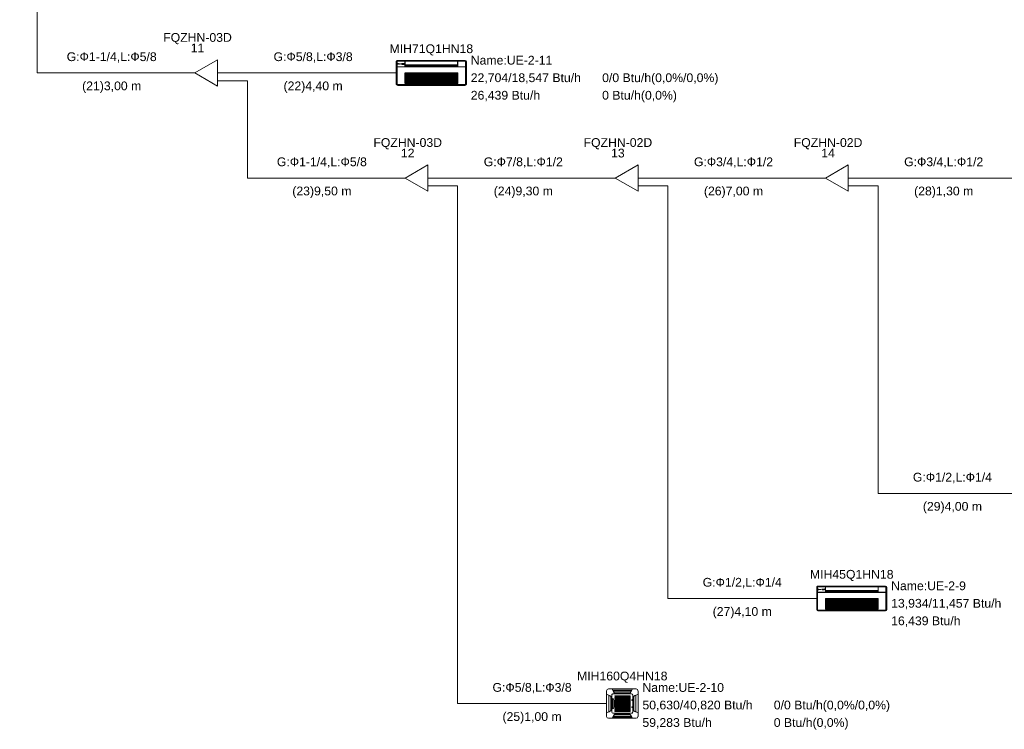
# Model space of a CAD drawing. Header units: metres. Extents: x -16.6 to 21.6, y -13.6 to 21.
# Tile 14 of 29: x 1.5 to 12.8, y 3.2 to 11.3. Entities that reach past the tile are written whole.
import ezdxf

# ---------------------------------------------------------------- set-up
doc = ezdxf.new("R2010")
doc.units = ezdxf.units.M
doc.layers.add('UC-3_dwg', color=7, linetype='Continuous', lineweight=18, true_color=0x767676)
doc.styles.add('Arial', font='arial.ttf', dxfattribs={"height": 0.1})

# ---------------------------------------------------------------- blocks, each defined once
blk = doc.blocks.new('UC-3_dwg__U23-1115268-DIAGRAMA FRIGORÍFICO UC-3')
at = {"lineweight": 18}
for p, q in [((11.7, -9.18), (11.8, -9.18)), ((12.06, -9.18), (12.2, -9.18)), ((12.06, -9.27), (12.2, -9.27))]:
    blk.add_line(p, q, dxfattribs=at)
at = {"lineweight": 18, "flags": 128}
blk.add_lwpolyline([(12.06, -9.03), (12.06, -9.33), (11.8, -9.18)], close=True, dxfattribs=at)
at = {"lineweight": 18, "char_height": 0.1, "attachment_point": 2, "line_spacing_factor": 0.941778, "style": 'Arial'}
for s, insert, width in [('FQZHN-03D', (11.83, -8.725), 0.93414), ('11', (11.83, -8.845), 0.18609)]:
    blk.add_mtext(s, dxfattribs=dict(at, insert=insert, width=width))
blk = doc.blocks.new('UC-3_dwg__U24-1115269-DIAGRAMA FRIGORÍFICO UC-3')
at = {"lineweight": 18}
for p, q in [((14.1, -10.38), (14.2, -10.38)), ((14.46, -10.38), (14.6, -10.38)), ((14.46, -10.47), (14.6, -10.47))]:
    blk.add_line(p, q, dxfattribs=at)
at = {"lineweight": 18, "flags": 128}
blk.add_lwpolyline([(14.46, -10.23), (14.46, -10.53), (14.2, -10.38)], close=True, dxfattribs=at)
at = {"lineweight": 18, "char_height": 0.1, "attachment_point": 2, "line_spacing_factor": 0.941778, "style": 'Arial'}
for s, insert, width in [('FQZHN-03D', (14.23, -9.925), 0.93414), ('12', (14.23, -10.045), 0.18609)]:
    blk.add_mtext(s, dxfattribs=dict(at, insert=insert, width=width))
blk = doc.blocks.new('UC-3_dwg__U25-1115270-DIAGRAMA FRIGORÍFICO UC-3')
at = {"lineweight": 18}
for p, q in [((16.5, -10.38), (16.6, -10.38)), ((16.86, -10.38), (17, -10.38)), ((16.86, -10.47), (17, -10.47))]:
    blk.add_line(p, q, dxfattribs=at)
at = {"lineweight": 18, "flags": 128}
blk.add_lwpolyline([(16.86, -10.23), (16.86, -10.53), (16.6, -10.38)], close=True, dxfattribs=at)
at = {"lineweight": 18, "char_height": 0.1, "attachment_point": 2, "line_spacing_factor": 0.941778, "style": 'Arial'}
for s, insert, width in [('FQZHN-02D', (16.63, -9.925), 0.93414), ('13', (16.63, -10.045), 0.18609)]:
    blk.add_mtext(s, dxfattribs=dict(at, insert=insert, width=width))
blk = doc.blocks.new('UC-3_dwg__U26-1115271-DIAGRAMA FRIGORÍFICO UC-3')
at = {"lineweight": 18}
for p, q in [((18.9, -10.38), (19, -10.38)), ((19.26, -10.38), (19.4, -10.38)), ((19.26, -10.47), (19.4, -10.47))]:
    blk.add_line(p, q, dxfattribs=at)
at = {"lineweight": 18, "flags": 128}
blk.add_lwpolyline([(19.26, -10.23), (19.26, -10.53), (19, -10.38)], close=True, dxfattribs=at)
at = {"lineweight": 18, "char_height": 0.1, "attachment_point": 2, "line_spacing_factor": 0.941778, "style": 'Arial'}
for s, insert, width in [('FQZHN-02D', (19.03, -9.925), 0.93414), ('14', (19.03, -10.045), 0.18609)]:
    blk.add_mtext(s, dxfattribs=dict(at, insert=insert, width=width))
blk = doc.blocks.new('UC-3_dwg__U35-1115276-DIAGRAMA FRIGORÍFICO UC-3')
at = {"lineweight": 18}
for p, q in [((16.5, -16.527), (16.5, -16.233)), ((16.521, -16.213), (16.839, -16.213)), ((16.527, -16.474), (16.527, -16.286)), ((16.548, -16.462), (16.548, -16.298)), ((16.548, -16.461), (16.548, -16.299)), ((16.562, -16.479), (16.562, -16.281)), ((16.573, -16.27), (16.787, -16.27)), ((16.781, -16.238), (16.579, -16.238)), ((16.769, -16.257), (16.592, -16.257)), ((16.594, -16.258), (16.766, -16.258)), ((16.764, -16.26), (16.596, -16.26)), ((16.648, -16.291), (16.648, -16.472)), ((16.712, -16.291), (16.712, -16.472)), ((16.785, -16.233), (16.784, -16.233)), ((16.799, -16.281), (16.799, -16.479)), ((16.812, -16.462), (16.812, -16.298)), ((16.812, -16.461), (16.812, -16.299)), ((16.833, -16.474), (16.833, -16.286)), ((16.86, -16.233), (16.86, -16.527)), ((16.55, -16.304), (16.55, -16.456)), ((16.572, -16.44), (16.572, -16.32)), ((16.589, -16.348), (16.589, -16.413)), ((16.596, -16.312), (16.769, -16.312)), ((16.596, -16.314), (16.769, -16.314)), ((16.596, -16.375), (16.769, -16.375)), ((16.596, -16.376), (16.769, -16.376)), ((16.79, -16.342), (16.79, -16.337)), ((16.791, -16.335), (16.796, -16.335)), ((16.796, -16.343), (16.791, -16.343)), ((16.797, -16.337), (16.797, -16.342)), ((16.81, -16.304), (16.81, -16.456)), ((16.86, -16.38), (16.86, -16.38)), ((16.787, -16.49), (16.573, -16.49)), ((16.781, -16.522), (16.579, -16.522)), ((16.769, -16.503), (16.592, -16.503)), ((16.594, -16.502), (16.766, -16.502)), ((16.596, -16.427), (16.769, -16.427)), ((16.596, -16.429), (16.769, -16.429)), ((16.596, -16.5), (16.764, -16.5)), ((16.79, -16.423), (16.79, -16.418)), ((16.791, -16.416), (16.796, -16.416)), ((16.796, -16.425), (16.791, -16.425)), ((16.797, -16.418), (16.797, -16.423)), ((16.839, -16.547), (16.521, -16.547)), ((16.573, -16.533), (16.576, -16.527)), ((16.785, -16.527), (16.784, -16.527))]:
    blk.add_line(p, q, dxfattribs=at)
at = {"lineweight": 18, "flags": 128}
for points in [[(16.542, -16.468), (16.5, -16.486), (16.5, -16.274), (16.543, -16.292)], [(16.542, -16.293), (16.542, -16.293), (16.543, -16.292), (16.536, -16.289), (16.529, -16.286), (16.522, -16.283), (16.522, -16.284), (16.522, -16.284), (16.522, -16.284), (16.522, -16.284), (16.522, -16.284), (16.529, -16.287), (16.536, -16.29), (16.542, -16.293), (16.544, -16.294), (16.545, -16.294), (16.546, -16.295), (16.547, -16.296), (16.548, -16.298), (16.548, -16.299), (16.548, -16.299), (16.549, -16.3), (16.549, -16.301), (16.549, -16.301), (16.549, -16.302), (16.549, -16.303), (16.549, -16.457), (16.549, -16.458), (16.549, -16.459), (16.549, -16.459), (16.549, -16.46), (16.548, -16.46), (16.548, -16.461), (16.548, -16.462), (16.547, -16.464), (16.546, -16.465), (16.545, -16.465), (16.544, -16.466), (16.543, -16.467), (16.542, -16.467), (16.536, -16.47), (16.529, -16.473), (16.522, -16.476), (16.522, -16.476), (16.522, -16.476), (16.522, -16.476), (16.522, -16.476), (16.522, -16.477), (16.529, -16.474)], [(16.585, -16.252), (16.566, -16.213), (16.795, -16.213), (16.775, -16.253)], [(16.784, -16.233), (16.787, -16.227), (16.573, -16.227), (16.576, -16.233)], [(16.586, -16.252), (16.586, -16.252), (16.585, -16.253), (16.582, -16.246), (16.578, -16.24), (16.575, -16.233), (16.577, -16.233), (16.577, -16.233), (16.577, -16.233), (16.577, -16.233), (16.577, -16.233), (16.579, -16.237), (16.581, -16.242), (16.584, -16.247), (16.586, -16.252), (16.586, -16.252), (16.586, -16.252), (16.587, -16.253), (16.588, -16.254), (16.588, -16.255), (16.589, -16.255), (16.59, -16.256), (16.591, -16.257), (16.593, -16.257), (16.594, -16.258), (16.595, -16.258), (16.597, -16.258), (16.763, -16.258), (16.765, -16.258), (16.766, -16.258), (16.767, -16.258), (16.768, -16.257), (16.77, -16.256), (16.771, -16.256), (16.772, -16.255), (16.772, -16.254), (16.773, -16.253), (16.774, -16.252), (16.775, -16.252), (16.775, -16.253), (16.779, -16.246), (16.782, -16.24), (16.785, -16.233), (16.785, -16.233), (16.784, -16.233), (16.784, -16.233), (16.783, -16.233), (16.783, -16.233), (16.783, -16.233), (16.783, -16.233), (16.783, -16.233), (16.781, -16.237), (16.779, -16.242), (16.776, -16.247), (16.774, -16.252), (16.774, -16.252), (16.774, -16.252)], [(16.818, -16.293), (16.818, -16.293), (16.818, -16.292), (16.825, -16.289), (16.831, -16.286), (16.838, -16.283), (16.838, -16.284), (16.838, -16.284), (16.838, -16.284), (16.838, -16.284), (16.838, -16.284), (16.838, -16.284), (16.838, -16.284), (16.838, -16.284), (16.831, -16.287), (16.825, -16.29), (16.818, -16.293), (16.817, -16.294), (16.815, -16.294), (16.814, -16.295), (16.813, -16.296), (16.813, -16.298), (16.812, -16.299), (16.812, -16.299), (16.812, -16.3), (16.811, -16.301), (16.811, -16.301), (16.811, -16.302), (16.811, -16.303), (16.811, -16.457), (16.811, -16.458), (16.811, -16.459), (16.811, -16.459), (16.812, -16.46), (16.812, -16.46), (16.812, -16.461), (16.813, -16.462), (16.813, -16.464), (16.814, -16.465), (16.815, -16.465), (16.816, -16.466), (16.817, -16.467), (16.818, -16.467), (16.825, -16.47), (16.831, -16.473), (16.838, -16.476), (16.838, -16.476), (16.838, -16.476), (16.838, -16.476), (16.838, -16.476), (16.838, -16.476), (16.838, -16.476), (16.838, -16.476), (16.838, -16.477), (16.831, -16.474)], [(16.818, -16.468), (16.86, -16.486), (16.86, -16.274), (16.818, -16.292)], [(16.86, -16.485), (16.86, -16.38), (16.86, -16.275)], [(16.776, -16.508), (16.795, -16.547), (16.566, -16.547), (16.585, -16.507), (16.586, -16.508)], [(16.576, -16.527), (16.576, -16.527), (16.576, -16.527), (16.577, -16.527), (16.577, -16.527), (16.577, -16.527), (16.577, -16.527), (16.577, -16.527), (16.579, -16.523), (16.581, -16.518), (16.584, -16.513), (16.586, -16.508), (16.586, -16.508), (16.586, -16.508), (16.587, -16.507), (16.588, -16.506), (16.588, -16.505), (16.589, -16.505), (16.59, -16.504), (16.591, -16.503), (16.593, -16.503), (16.594, -16.502), (16.595, -16.502), (16.597, -16.502), (16.763, -16.502), (16.765, -16.502), (16.766, -16.502), (16.767, -16.502), (16.768, -16.503), (16.77, -16.504), (16.771, -16.504), (16.772, -16.505), (16.772, -16.506), (16.773, -16.507), (16.774, -16.508), (16.775, -16.508), (16.775, -16.507)], [(16.785, -16.527), (16.783, -16.527), (16.783, -16.527), (16.783, -16.527), (16.783, -16.527), (16.783, -16.527), (16.781, -16.523), (16.779, -16.518), (16.776, -16.513), (16.774, -16.508), (16.774, -16.508), (16.774, -16.508)], [(16.575, -16.528), (16.575, -16.53), (16.574, -16.531), (16.573, -16.533), (16.787, -16.533), (16.784, -16.527), (16.785, -16.528)]]:
    blk.add_lwpolyline(points, dxfattribs=at)
for points in [[(16.596, -16.29), (16.769, -16.29), (16.769, -16.294), (16.596, -16.294)], [(16.596, -16.29), (16.769, -16.29), (16.769, -16.294), (16.596, -16.294)], [(16.596, -16.29), (16.769, -16.29), (16.769, -16.294), (16.596, -16.294)], [(16.596, -16.29), (16.769, -16.29), (16.769, -16.294), (16.596, -16.294)], [(16.596, -16.29), (16.769, -16.29), (16.769, -16.294), (16.596, -16.294)], [(16.596, -16.29), (16.769, -16.29), (16.769, -16.294), (16.596, -16.294)], [(16.596, -16.301), (16.769, -16.301), (16.769, -16.304), (16.596, -16.304)], [(16.597, -16.291), (16.598, -16.291), (16.598, -16.471), (16.597, -16.471)], [(16.604, -16.291), (16.605, -16.291), (16.605, -16.472), (16.604, -16.472)], [(16.611, -16.291), (16.613, -16.291), (16.613, -16.472), (16.611, -16.472)], [(16.618, -16.291), (16.62, -16.291), (16.62, -16.472), (16.618, -16.472)], [(16.625, -16.291), (16.627, -16.291), (16.627, -16.472), (16.625, -16.472)], [(16.632, -16.291), (16.634, -16.291), (16.634, -16.472), (16.632, -16.472)], [(16.64, -16.291), (16.641, -16.291), (16.641, -16.472), (16.64, -16.472)], [(16.647, -16.291), (16.648, -16.291), (16.648, -16.472), (16.647, -16.472)], [(16.654, -16.291), (16.656, -16.291), (16.656, -16.472), (16.654, -16.472)], [(16.661, -16.291), (16.663, -16.291), (16.663, -16.472), (16.661, -16.472)], [(16.668, -16.291), (16.67, -16.291), (16.67, -16.472), (16.668, -16.472)], [(16.676, -16.291), (16.677, -16.291), (16.677, -16.472), (16.676, -16.472)], [(16.683, -16.291), (16.684, -16.291), (16.684, -16.472), (16.683, -16.472)], [(16.69, -16.291), (16.691, -16.291), (16.691, -16.472), (16.69, -16.472)], [(16.697, -16.291), (16.699, -16.291), (16.699, -16.472), (16.697, -16.472)], [(16.704, -16.291), (16.706, -16.291), (16.706, -16.472), (16.704, -16.472)], [(16.711, -16.291), (16.713, -16.291), (16.713, -16.472), (16.711, -16.472)], [(16.719, -16.291), (16.72, -16.291), (16.72, -16.472), (16.719, -16.472)], [(16.726, -16.291), (16.727, -16.291), (16.727, -16.472), (16.726, -16.472)], [(16.733, -16.291), (16.735, -16.291), (16.735, -16.472), (16.733, -16.472)], [(16.74, -16.291), (16.742, -16.291), (16.742, -16.472), (16.74, -16.472)], [(16.747, -16.291), (16.749, -16.291), (16.749, -16.472), (16.747, -16.472)], [(16.755, -16.291), (16.756, -16.291), (16.756, -16.472), (16.755, -16.472)], [(16.762, -16.291), (16.763, -16.291), (16.763, -16.472), (16.762, -16.472)], [(16.767, -16.291), (16.769, -16.291), (16.769, -16.472), (16.767, -16.472)], [(16.596, -16.311), (16.769, -16.311), (16.769, -16.314), (16.596, -16.314)], [(16.596, -16.322), (16.769, -16.322), (16.769, -16.325), (16.596, -16.325)], [(16.596, -16.332), (16.769, -16.332), (16.769, -16.335), (16.596, -16.335)], [(16.596, -16.343), (16.769, -16.343), (16.769, -16.346), (16.596, -16.346)], [(16.596, -16.353), (16.769, -16.353), (16.769, -16.356), (16.596, -16.356)], [(16.596, -16.364), (16.769, -16.364), (16.769, -16.367), (16.596, -16.367)], [(16.596, -16.374), (16.769, -16.374), (16.769, -16.377), (16.596, -16.377)], [(16.596, -16.385), (16.769, -16.385), (16.769, -16.388), (16.596, -16.388)], [(16.596, -16.395), (16.769, -16.395), (16.769, -16.398), (16.596, -16.398)], [(16.596, -16.406), (16.769, -16.406), (16.769, -16.409), (16.596, -16.409)], [(16.596, -16.416), (16.769, -16.416), (16.769, -16.419), (16.596, -16.419)], [(16.596, -16.427), (16.769, -16.427), (16.769, -16.43), (16.596, -16.43)], [(16.596, -16.437), (16.769, -16.437), (16.769, -16.44), (16.596, -16.44)], [(16.596, -16.447), (16.769, -16.447), (16.769, -16.451), (16.596, -16.451)], [(16.596, -16.458), (16.769, -16.458), (16.769, -16.461), (16.596, -16.461)], [(16.596, -16.468), (16.769, -16.468), (16.769, -16.471), (16.596, -16.471)]]:
    blk.add_lwpolyline(points, close=True, dxfattribs=at)
at = {"lineweight": 18}
for centre, radius, start, end in [((16.521, -16.233), 0.0206, 90, 180), ((16.538, -16.304), 0.0124, 359.8823, 66.4837), ((16.573, -16.281), 0.0113, 90, 180.0081), ((16.596, -16.247), 0.0124, 205.4415, 269.9695), ((16.764, -16.247), 0.0124, 269.9695, 334.3394), ((16.787, -16.281), 0.0113, 0.0081, 90), ((16.823, -16.304), 0.0124, 113.5163, 180.1177), ((16.839, -16.233), 0.0206, 0, 90), ((16.549, -16.354), 0.0404, 7.4163, 55.1536), ((16.553, -16.409), 0.0361, 301.6357, 354.4493), ((16.791, -16.337), 0.00138, 90, 180), ((16.791, -16.342), 0.00138, 180, 270), ((16.796, -16.337), 0.00138, 0, 90), ((16.796, -16.342), 0.00138, 270, 360), ((16.521, -16.527), 0.0206, 180, 270), ((16.537, -16.456), 0.0124, 293.5433, 359.8823), ((16.573, -16.479), 0.0113, 180.0081, 270), ((16.596, -16.513), 0.0124, 89.9695, 154.3394), ((16.764, -16.513), 0.0124, 25.4415, 89.9695), ((16.787, -16.479), 0.0113, 270, 0.0081), ((16.791, -16.418), 0.00138, 90, 180), ((16.791, -16.423), 0.00138, 180, 270), ((16.796, -16.418), 0.00138, 0, 90), ((16.796, -16.423), 0.00138, 270, 0), ((16.823, -16.456), 0.0124, 180.1177, 246.4567), ((16.839, -16.527), 0.0206, 270, 0)]:
    blk.add_arc(centre, radius, start, end, dxfattribs=at)
at = {"lineweight": 18, "char_height": 0.1, "line_spacing_factor": 0.941778, "style": 'Arial'}
for s, insert, width, attachment_point in [('MIH160Q4HN18', (16.68, -16.015), 1.23287, 2), ('Name:UE-2-10', (16.91, -16.146), 1.11167, 1), ('50,630/40,820 Btu/h', (16.91, -16.346), 1.50711, 1), ('0/0 Btu/h(0,0%/0,0%)', (18.41, -16.346), 1.58792, 1), ('59,283 Btu/h', (16.91, -16.546), 0.94883, 1), ('0 Btu/h(0,0%)', (18.41, -16.546), 1.02107, 1)]:
    blk.add_mtext(s, dxfattribs=dict(at, insert=insert, width=width, attachment_point=attachment_point))
blk = doc.blocks.new('UC-3_dwg-1115257-DIAGRAMA FRIGORÍFICO UC-3')
at = {"lineweight": 18}
for p, q in [((14.1, -9.309), (14.1, -9.051)), ((14.109, -9.309), (14.109, -9.051)), ((14.114, -9.038), (14.886, -9.038)), ((14.114, -9.046), (14.886, -9.046)), ((14.162, -9.073), (14.162, -9.081)), ((14.186, -9.072), (14.164, -9.072)), ((14.164, -9.083), (14.186, -9.083)), ((14.189, -9.081), (14.189, -9.073)), ((14.801, -9.102), (14.199, -9.102)), ((14.8, -9.088), (14.2, -9.088)), ((14.2, -9.09), (14.2, -9.091)), ((14.8, -9.046), (14.8, -9.09)), ((14.8, -9.09), (14.8, -9.091)), ((14.891, -9.051), (14.891, -9.309)), ((14.9, -9.051), (14.9, -9.309)), ((12.2, -9.18), (14.1, -9.18)), ((14.891, -9.109), (14.109, -9.109)), ((14.109, -9.11), (14.891, -9.11)), ((14.199, -9.301), (14.199, -9.181)), ((14.199, -9.199), (14.8, -9.199)), ((14.199, -9.201), (14.8, -9.201)), ((14.2, -9.181), (14.8, -9.181)), ((14.8, -9.182), (14.2, -9.182)), ((14.2, -9.184), (14.8, -9.184)), ((14.2, -9.187), (14.8, -9.187)), ((14.2, -9.188), (14.8, -9.188)), ((14.2, -9.193), (14.8, -9.193)), ((14.2, -9.195), (14.8, -9.195)), ((14.2, -9.206), (14.8, -9.206)), ((14.8, -9.207), (14.2, -9.207)), ((14.2, -9.212), (14.8, -9.212)), ((14.8, -9.214), (14.2, -9.214)), ((14.2, -9.218), (14.8, -9.218)), ((14.209, -9.188), (14.209, -9.292)), ((14.273, -9.188), (14.273, -9.292)), ((14.274, -9.188), (14.274, -9.292)), ((14.325, -9.188), (14.325, -9.292)), ((14.326, -9.188), (14.326, -9.292)), ((14.383, -9.188), (14.383, -9.292)), ((14.384, -9.188), (14.384, -9.292)), ((14.441, -9.188), (14.441, -9.292)), ((14.442, -9.188), (14.442, -9.292)), ((14.5, -9.188), (14.5, -9.292)), ((14.5, -9.188), (14.5, -9.292)), ((14.558, -9.188), (14.558, -9.292)), ((14.559, -9.188), (14.559, -9.292)), ((14.616, -9.188), (14.616, -9.292)), ((14.617, -9.188), (14.617, -9.292)), ((14.674, -9.188), (14.674, -9.292)), ((14.675, -9.188), (14.675, -9.292)), ((14.733, -9.188), (14.733, -9.292)), ((14.733, -9.188), (14.733, -9.292)), ((14.791, -9.187), (14.791, -9.292)), ((14.801, -9.301), (14.801, -9.181)), ((14.886, -9.314), (14.114, -9.314)), ((14.886, -9.322), (14.114, -9.322)), ((14.8, -9.22), (14.2, -9.22)), ((14.2, -9.225), (14.8, -9.225)), ((14.2, -9.226), (14.8, -9.226)), ((14.2, -9.231), (14.8, -9.231)), ((14.8, -9.233), (14.2, -9.233)), ((14.2, -9.237), (14.8, -9.237)), ((14.2, -9.239), (14.8, -9.239)), ((14.2, -9.244), (14.8, -9.244)), ((14.8, -9.245), (14.2, -9.245)), ((14.2, -9.25), (14.8, -9.25)), ((14.8, -9.251), (14.2, -9.251)), ((14.2, -9.256), (14.8, -9.256)), ((14.8, -9.258), (14.2, -9.258)), ((14.2, -9.263), (14.8, -9.263)), ((14.8, -9.264), (14.2, -9.264)), ((14.2, -9.269), (14.8, -9.269)), ((14.2, -9.27), (14.8, -9.27)), ((14.2, -9.275), (14.8, -9.275)), ((14.8, -9.277), (14.2, -9.277)), ((14.2, -9.282), (14.8, -9.282)), ((14.8, -9.283), (14.2, -9.283)), ((14.2, -9.288), (14.8, -9.288)), ((14.2, -9.289), (14.8, -9.289)), ((14.2, -9.292), (14.8, -9.292)), ((14.2, -9.294), (14.8, -9.294)), ((14.2, -9.298), (14.8, -9.298)), ((14.8, -9.3), (14.2, -9.3)), ((14.8, -9.302), (14.2, -9.302)), ((14.6, -10.38), (16.5, -10.38)), ((17, -10.38), (18.9, -10.38)), ((19.4, -10.38), (21.3, -10.38)), ((18.9, -15.309), (18.9, -15.051)), ((18.909, -15.309), (18.909, -15.051)), ((18.914, -15.038), (19.686, -15.038)), ((18.914, -15.046), (19.686, -15.046)), ((19.6, -15.046), (19.6, -15.09)), ((19.691, -15.051), (19.691, -15.309)), ((19.7, -15.051), (19.7, -15.309)), ((19.691, -15.109), (18.909, -15.109)), ((18.909, -15.11), (19.691, -15.11)), ((18.962, -15.073), (18.962, -15.081)), ((18.986, -15.072), (18.964, -15.072)), ((18.964, -15.083), (18.986, -15.083)), ((18.989, -15.081), (18.989, -15.073)), ((19.601, -15.102), (18.999, -15.102)), ((19.6, -15.088), (19, -15.088)), ((19, -15.09), (19, -15.091)), ((19.6, -15.09), (19.6, -15.091)), ((18.999, -15.301), (18.999, -15.181)), ((18.999, -15.199), (19.6, -15.199)), ((18.999, -15.201), (19.6, -15.201)), ((19, -15.181), (19.6, -15.181)), ((19.6, -15.182), (19, -15.182)), ((19, -15.184), (19.6, -15.184)), ((19, -15.187), (19.6, -15.187)), ((19, -15.188), (19.6, -15.188)), ((19, -15.193), (19.6, -15.193)), ((19, -15.195), (19.6, -15.195)), ((19, -15.206), (19.6, -15.206)), ((19.6, -15.207), (19, -15.207)), ((19, -15.212), (19.6, -15.212)), ((19.6, -15.214), (19, -15.214)), ((19, -15.218), (19.6, -15.218)), ((19.6, -15.22), (19, -15.22)), ((19, -15.225), (19.6, -15.225)), ((19, -15.226), (19.6, -15.226)), ((19, -15.231), (19.6, -15.231)), ((19.6, -15.233), (19, -15.233)), ((19, -15.237), (19.6, -15.237)), ((19, -15.239), (19.6, -15.239)), ((19, -15.244), (19.6, -15.244)), ((19.6, -15.245), (19, -15.245)), ((19, -15.25), (19.6, -15.25)), ((19.6, -15.251), (19, -15.251)), ((19, -15.256), (19.6, -15.256)), ((19.6, -15.258), (19, -15.258)), ((19, -15.263), (19.6, -15.263)), ((19.6, -15.264), (19, -15.264)), ((19, -15.269), (19.6, -15.269)), ((19, -15.27), (19.6, -15.27)), ((19, -15.275), (19.6, -15.275)), ((19.6, -15.277), (19, -15.277)), ((19, -15.282), (19.6, -15.282)), ((19.6, -15.283), (19, -15.283)), ((19, -15.288), (19.6, -15.288)), ((19, -15.289), (19.6, -15.289)), ((19.009, -15.188), (19.009, -15.292)), ((19.073, -15.188), (19.073, -15.292)), ((19.074, -15.188), (19.074, -15.292)), ((19.125, -15.188), (19.125, -15.292)), ((19.126, -15.188), (19.126, -15.292)), ((19.183, -15.188), (19.183, -15.292)), ((19.184, -15.188), (19.184, -15.292)), ((19.241, -15.188), (19.241, -15.292)), ((19.242, -15.188), (19.242, -15.292)), ((19.3, -15.188), (19.3, -15.292)), ((19.3, -15.188), (19.3, -15.292)), ((19.358, -15.188), (19.358, -15.292)), ((19.359, -15.188), (19.359, -15.292)), ((19.416, -15.188), (19.416, -15.292)), ((19.417, -15.188), (19.417, -15.292)), ((19.474, -15.188), (19.474, -15.292)), ((19.475, -15.188), (19.475, -15.292)), ((19.533, -15.188), (19.533, -15.292)), ((19.533, -15.188), (19.533, -15.292)), ((19.591, -15.187), (19.591, -15.292)), ((19.601, -15.301), (19.601, -15.181)), ((19.686, -15.314), (18.914, -15.314)), ((19.686, -15.322), (18.914, -15.322)), ((19, -15.292), (19.6, -15.292)), ((19, -15.294), (19.6, -15.294)), ((19, -15.298), (19.6, -15.298)), ((19.6, -15.3), (19, -15.3)), ((19.6, -15.302), (19, -15.302))]:
    blk.add_line(p, q, dxfattribs=at)
at = {"lineweight": 18, "flags": 128}
for points in [[(9.8, -8.07), (10, -8.07), (10, -9.18), (11.7, -9.18)], [(14.199, -9.046), (14.199, -9.105), (14.801, -9.105), (14.801, -9.047)], [(14.2, -9.046), (14.2, -9.09), (14.8, -9.09)], [(14.8, -9.102), (14.8, -9.091), (14.2, -9.091), (14.2, -9.102)], [(12.2, -9.27), (12.4, -9.27), (12.4, -10.38), (14.1, -10.38)], [(14.6, -10.47), (14.8, -10.47), (14.8, -16.38), (16.5, -16.38)], [(17, -10.47), (17.2, -10.47), (17.2, -15.18), (18.9, -15.18)], [(19.4, -10.47), (19.6, -10.47), (19.6, -13.98), (21.3, -13.98)], [(18.999, -15.046), (18.999, -15.105), (19.601, -15.105), (19.601, -15.047)], [(19, -15.046), (19, -15.09), (19.6, -15.09)], [(19.6, -15.102), (19.6, -15.091), (19, -15.091), (19, -15.102)]]:
    blk.add_lwpolyline(points, dxfattribs=at)
at = {"lineweight": 18}
for centre, major_axis, start_param, end_param in [((14.114, -9.051), (0.014, 0), 1.570796, 3.141593), ((14.114, -9.051), (0.00542, 0), 1.570796, 3.141593), ((14.164, -9.073), (0.00215, 0), 1.570796, 3.141593), ((14.164, -9.081), (0.00215, 0), 3.141593, 4.712389), ((14.186, -9.073), (0.00215, 0), 0, 1.570796), ((14.186, -9.081), (0.00215, 0), 4.712389, 6.283185), ((14.886, -9.051), (0.014, 0), 0, 1.570796), ((14.886, -9.051), (0.00542, 0), 0, 1.570796), ((14.2, -9.181), (0.000677, 0), 1.570796, 3.141593), ((14.8, -9.181), (0.000677, 0), 0, 1.570796), ((14.114, -9.309), (0.014, 0), 3.141593, 4.712389), ((14.114, -9.309), (0.00542, 0), 3.141593, 4.712389), ((14.2, -9.301), (0.000689, 0), 3.141593, 4.712389), ((14.8, -9.301), (0.000689, 0), 4.712389, 6.283185), ((14.886, -9.309), (0.00542, 0), 4.712389, 6.283185), ((14.886, -9.309), (-0.014, 0), 1.570796, 3.141593), ((18.914, -15.051), (0.014, 0), 1.570796, 3.141593), ((18.914, -15.051), (0.00542, 0), 1.570796, 3.141593), ((19.686, -15.051), (0.014, 0), 0, 1.570796), ((19.686, -15.051), (0.00542, 0), 0, 1.570796), ((18.964, -15.073), (0.00215, 0), 1.570796, 3.141593), ((18.964, -15.081), (0.00215, 0), 3.141593, 4.712389), ((18.986, -15.073), (0.00215, 0), 0, 1.570796), ((18.986, -15.081), (-0.00215, 0), 1.570796, 3.141593), ((19, -15.181), (0.000677, 0), 1.570796, 3.141593), ((19.6, -15.181), (0.000677, 0), 0, 1.570796), ((18.914, -15.309), (0.014, 0), 3.141593, 4.712389), ((18.914, -15.309), (0.00542, 0), 3.141593, 4.712389), ((19, -15.301), (0.000689, 0), 3.141593, 4.712389), ((19.6, -15.301), (0.000689, 0), 4.712389, 6.283185), ((19.686, -15.309), (0.00542, 0), 4.712389, 6.283185), ((19.686, -15.309), (0.014, 0), 4.712389, 6.283185)]:
    blk.add_ellipse(centre, major_axis=major_axis, ratio=0.896259, start_param=start_param, end_param=end_param, dxfattribs=at)
for centre, major_axis in [((14.118, -9.077), (0.00508, 0)), ((14.13, -9.077), (0.00169, 0)), ((14.138, -9.077), (0.00169, 0)), ((14.147, -9.077), (0.00169, 0)), ((14.156, -9.077), (0.00169, 0)), ((18.918, -15.077), (0.00508, 0)), ((18.93, -15.077), (0.00169, 0)), ((18.938, -15.077), (0.00169, 0)), ((18.947, -15.077), (0.00169, 0)), ((18.956, -15.077), (0.00169, 0))]:
    blk.add_ellipse(centre, major_axis=major_axis, ratio=0.896259, dxfattribs=at)
for name in ['UC-3_dwg__U23-1115268-DIAGRAMA FRIGORÍFICO UC-3', 'UC-3_dwg__U24-1115269-DIAGRAMA FRIGORÍFICO UC-3', 'UC-3_dwg__U25-1115270-DIAGRAMA FRIGORÍFICO UC-3', 'UC-3_dwg__U26-1115271-DIAGRAMA FRIGORÍFICO UC-3', 'UC-3_dwg__U35-1115276-DIAGRAMA FRIGORÍFICO UC-3']:
    blk.add_blockref(name, (0, 0))
at = {"lineweight": 18, "char_height": 0.1, "line_spacing_factor": 0.941778, "style": 'Arial'}
for s, insert, width, attachment_point in [('MIH71Q1HN18', (14.5, -8.854), 1.13982, 2), ('G:\\fArial|b0|i0|c204|p34|;Ф1-1/4,L:Ф5/8', (10.85, -8.945), 1.22797, 2), ('G:\\fArial|b0|i0|c204|p34|;Ф5/8,L:Ф3/8', (13.15, -8.945), 1.07983, 2), ('Name:UE-2-11', (14.95, -8.985), 1.11167, 1), ('22,704/18,547 Btu/h', (14.95, -9.185), 1.50711, 1), ('0/0 Btu/h(0,0%/0,0%)', (16.45, -9.185), 1.58792, 1), ('(21)3,00 m', (10.85, -9.278), 0.80681, 2), ('(22)4,40 m', (13.15, -9.278), 0.80681, 2), ('26,439 Btu/h', (14.95, -9.385), 0.94883, 1), ('0 Btu/h(0,0%)', (16.45, -9.385), 1.02107, 1), ('G:\\fArial|b0|i0|c204|p34|;Ф1-1/4,L:Ф5/8', (13.25, -10.145), 1.22797, 2), ('G:\\fArial|b0|i0|c204|p34|;Ф7/8,L:Ф1/2', (15.55, -10.145), 1.07983, 2), ('G:\\fArial|b0|i0|c204|p34|;Ф3/4,L:Ф1/2', (17.95, -10.145), 1.07983, 2), ('G:\\fArial|b0|i0|c204|p34|;Ф3/4,L:Ф1/2', (20.35, -10.145), 1.07983, 2), ('(23)9,50 m', (13.25, -10.478), 0.80681, 2), ('(24)9,30 m', (15.55, -10.478), 0.80681, 2), ('(26)7,00 m', (17.95, -10.478), 0.80681, 2), ('(28)1,30 m', (20.35, -10.478), 0.80681, 2), ('G:\\fArial|b0|i0|c204|p34|;Ф1/2,L:Ф1/4', (20.45, -13.745), 1.07983, 2), ('(29)4,00 m', (20.45, -14.078), 0.80681, 2), ('G:\\fArial|b0|i0|c204|p34|;Ф1/2,L:Ф1/4', (18.05, -14.945), 1.07983, 2), ('MIH45Q1HN18', (19.3, -14.854), 1.13982, 2), ('Name:UE-2-9', (19.75, -14.985), 1.01862, 1), ('13,934/11,457 Btu/h', (19.75, -15.185), 1.50711, 1), ('(27)4,10 m', (18.05, -15.278), 0.80681, 2), ('16,439 Btu/h', (19.75, -15.385), 0.94883, 1), ('G:\\fArial|b0|i0|c204|p34|;Ф5/8,L:Ф3/8', (15.65, -16.145), 1.07983, 2), ('(25)1,00 m', (15.65, -16.478), 0.80681, 2)]:
    blk.add_mtext(s, dxfattribs=dict(at, insert=insert, width=width, attachment_point=attachment_point))

msp = doc.modelspace()

# ---------------------------------------------------------------- block references
at = {"layer": 'UC-3_dwg', "color": 7}
msp.add_blockref('UC-3_dwg-1115257-DIAGRAMA FRIGORÍFICO UC-3', (-8.251, 19.888), dxfattribs=at)

doc.saveas('drawing.dxf')
